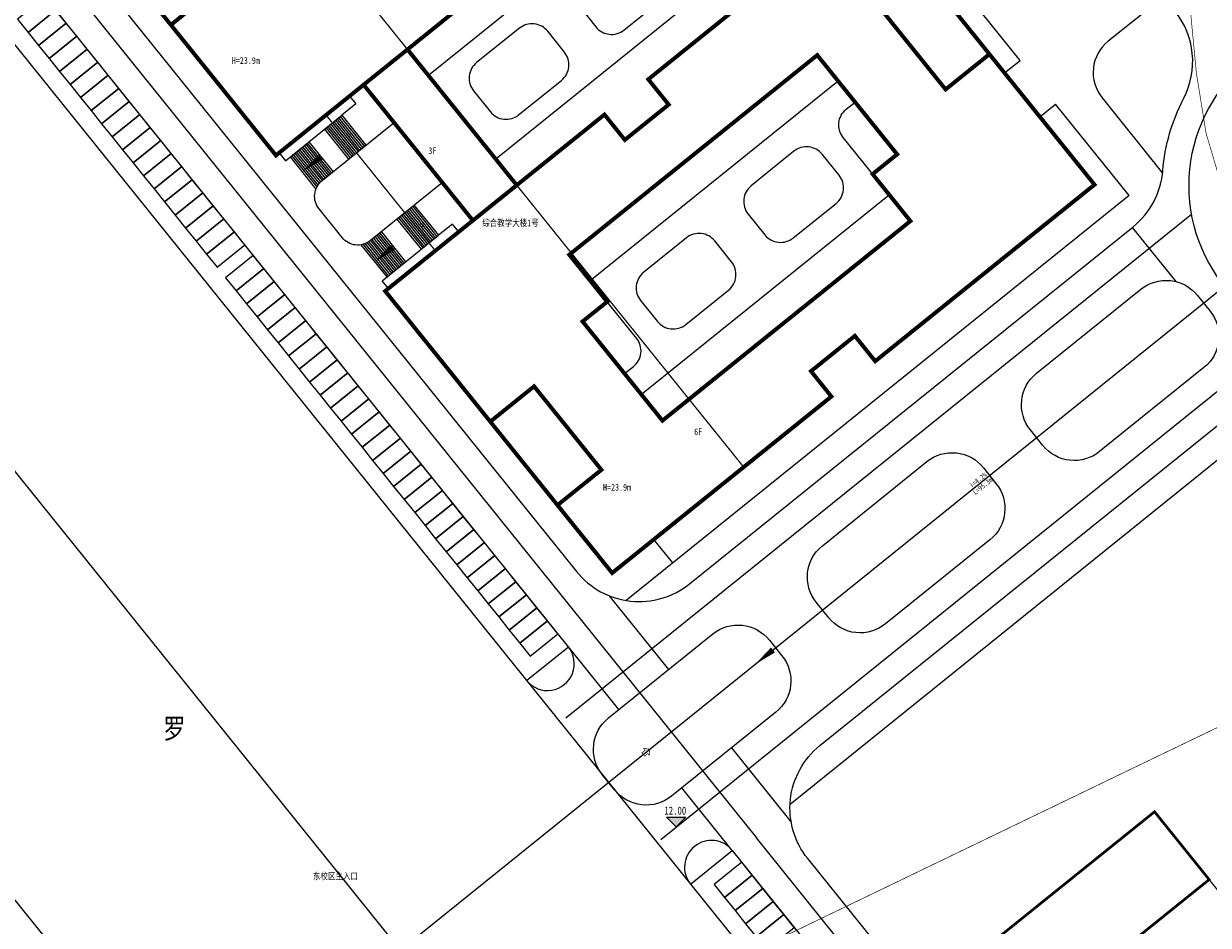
# Model space of a CAD drawing. Extents: x 38389316 to 38392219, y 2477539 to 2480586.
# Tile 38 of 43: x 38390052 to 38390229, y 2479992 to 2480126. Entities that reach past the tile are written whole.
import ezdxf

# ---------------------------------------------------------------- set-up
doc = ezdxf.new("R2010")
doc.units = 0
doc.header["$LTSCALE"] = 1000
doc.header["$MEASUREMENT"] = 0
for name, pattern in [('CENTER2', [1.125, 0.75, -0.125, 0.125, -0.125]), ('DASH', [0.35, 0.25, -0.1]), ('PHANTOM2', [1.25, 0.625, -0.125, 0.125, -0.125, 0.125, -0.125])]:
    doc.linetypes.add(name, pattern=pattern)
doc.layers.get('0').update_dxf_attribs({"linetype": 'CONTINUOUS'})
for name, color, linetype in [('00-道路', 130, 'CONTINUOUS'), ('DIM_ELEV', 8, 'CONTINUOUS'), ('DIM_SYMB', 3, 'CONTINUOUS'), ('u-road', 4, 'CONTINUOUS'), ('U_室外车位', 3, 'CONTINUOUS'), ('YD_地块界线', 7, 'CONTINUOUS'), ('建筑', 31, 'CONTINUOUS'), ('建筑轮廓', 2, 'CONTINUOUS'), ('文字', 7, 'CONTINUOUS'), ('用地界线', 8, 'CONTINUOUS'), ('路中线', 7, 'CENTER2'), ('远期建筑', 141, 'CONTINUOUS'), ('道路', 33, 'CONTINUOUS')]:
    doc.layers.add(name, color=color, linetype=linetype)
doc.layers.add('图框文字', color=7, linetype='CONTINUOUS', lineweight=9)
doc.styles.add('-宋体', font='txt', dxfattribs={"width": 0.8})
doc.styles.add('DIMHT', font='simhei.ttf', dxfattribs={"width": 0.8})
doc.styles.add('中等线体', font='txt', dxfattribs={"width": 0.8})
doc.styles.add('宋体', font='txt', dxfattribs={"width": 0.8, "height": 8})

# ---------------------------------------------------------------- blocks, each defined once
blk = doc.blocks.new('hyvahavb')
at = {"layer": 'DIM_ELEV'}
blk.add_hatch(color=8, dxfattribs=at).paths.add_polyline_path([(-173.2, -4360.8), (-182.2, -4351.8), (-164.2, -4351.8)])
at = {"layer": 'DIM_ELEV', "color": 8}
for p, q in [((-173.2, -4360.8), (-182.2, -4351.8)), ((-182.2, -4351.8), (-164.2, -4351.8)), ((-173.2, -4360.8), (-164.2, -4351.8))]:
    blk.add_line(p, q, dxfattribs=at)
blk = doc.blocks.new('202210211F')
at = {"layer": '道路'}
h = blk.add_hatch(dxfattribs=at)
h.set_pattern_fill('AR-RROOF', color=8, scale=5, style=0)
h.set_pattern_definition([(0, (38392595.5196, 2482422.002), (13.97, 6.35), [95.25, -12.7, 31.75, -6.35]), (0, (38392603.965, 2482425.177), (-6.35, 8.4455), [19.05, -2.0955, 38.1, -4.7625]), (0, (38392598.6946, 2482427.399), (33.02, 4.2545), [50.8, -8.89, 25.4, -6.35])])
h.paths.add_polyline_path([(38392646.57, 2482228.79, 0.37287), (38392620.58, 2482246.72, -0.20414), (38392598.27, 2482253.45, 1.488823), (38392584.34, 2482209.64, -0.538798), (38392622.13, 2482167.24, 0.30244), (38392632.62, 2482136.31, -0.033219), (38392639.83, 2482130.04), (38392645.03, 2482134.22, -0.503687), (38392648.43, 2482156.4), (38392646.4, 2482165.14), (38392661.01, 2482168.53), (38392662.7, 2482161.28, -0.399035), (38392680.22, 2482152.97), (38392686.54, 2482154.44, 0.096493), (38392672.7, 2482178.78, -0.114638)])
h.paths.add_polyline_path([(38392661.08, 2482119.4, 0.030458), (38392649.71, 2482130.29), (38392643.92, 2482125.63, -0.053253), (38392652.81, 2482112.57, 0.333483), (38392681.72, 2482099.1, 0.440262), (38392692.94, 2482118.11, -0.071467), (38392688.22, 2482148.67), (38392681.43, 2482147.1, 0.049007), (38392684.92, 2482134.12, -0.823694)])
at = {"layer": 'DIM_SYMB', "color": 8}
for points in [[(38392440.65, 2482184.24, 0, 0, 0), (38392432.94, 2482178.03, 0, 0.933, 0), (38392435.67, 2482180.23, 0, 0, 0)], [(38392451.47, 2482170.8, 0, 0, 0), (38392443.76, 2482164.6, 0, 0.933, 0), (38392446.48, 2482166.79, 0, 0, 0)], [(38392567.47, 2482158.44, 0, 0, 0), (38392500.48, 2482104.51, 0, 0.933, 0), (38392503.2, 2482106.7, 0, 0, 0)]]:
    blk.add_lwpolyline(points, format="xyseb", dxfattribs=at)
at = {"layer": 'u-road', "color": 8, "flags": 128}
for points in [[(38392563.17, 2482202.04), (38392484.88, 2482299.29, 0.414214), (38392468.01, 2482301.11), (38392391.68, 2482239.65, 0.414214), (38392389.85, 2482222.78), (38392473.88, 2482118.4, 0.414214), (38392490.76, 2482116.58), (38392556.93, 2482169.85, 0.206032), (38392561.37, 2482178.24, -0.100647), (38392564.46, 2482188.96, 0.298217), (38392563.17, 2482202.04), (38392563.17, 2482202.04)], [(38392543.48, 2482137.2), (38392541.6, 2482139.54, -0.414212), (38392542.51, 2482147.98), (38392558.09, 2482160.52, -0.414215), (38392566.53, 2482159.61), (38392568.41, 2482157.27, -0.414212), (38392567.5, 2482148.83), (38392551.92, 2482136.29, -0.414215), (38392543.48, 2482137.2), (38392541.6, 2482139.54)], [(38392541.61, 2482034.28), (38392508.38, 2482075.56, -0.414214), (38392510.2, 2482092.43), (38392576.37, 2482145.71, -0.206032), (38392585.51, 2482148.25, 0.100647), (38392596.65, 2482148.98, -0.298217), (38392609.15, 2482144.93), (38392657.34, 2482085.08, -0.414214), (38392655.51, 2482068.21), (38392646.17, 2482060.68)], [(38392511.54, 2482111.49), (38392509.66, 2482113.83, -0.414212), (38392510.57, 2482122.26), (38392526.15, 2482134.81, -0.414215), (38392534.59, 2482133.9), (38392536.47, 2482131.56, -0.414212), (38392535.56, 2482123.12), (38392519.98, 2482110.58, -0.414215), (38392511.54, 2482111.49), (38392509.66, 2482113.83)], [(38392479.61, 2482085.78), (38392477.73, 2482088.12, -0.414212), (38392478.64, 2482096.55), (38392494.22, 2482109.1, -0.414215), (38392502.65, 2482108.18), (38392504.53, 2482105.85, -0.414212), (38392503.62, 2482097.41), (38392488.04, 2482084.87, -0.414215), (38392479.61, 2482085.78), (38392477.73, 2482088.12)]]:
    blk.add_lwpolyline(points, format="xyb", dxfattribs=at)
for points in [[(38392472.67, 2482107.16), (38392371.08, 2482233.34)], [(38392556.81, 2482169.76), (38392563.33, 2482161.66)], [(38392478.7, 2482114.82), (38392487.59, 2482103.77)], [(38392466.44, 2482102.14), (38392472.67, 2482107.16)], [(38392480.2, 2482097.81), (38392472.67, 2482107.16)], [(38392497, 2482092.08), (38392505.9, 2482081.03)], [(38392497.12, 2482076.79), (38392489.6, 2482086.12)], [(38392490.88, 2482071.77), (38392497.12, 2482076.79)], [(38392497.12, 2482076.79), (38392535.38, 2482029.26)]]:
    blk.add_lwpolyline(points, dxfattribs=at)
at = {"layer": 'u-road', "color": 8}
for centre, radius, start, end in [((38392568.58, 2482148.81), 120, 13.0747, 101.7547), ((38392469.55, 2482104.65), 4, 218.8365, 38.8365), ((38392494, 2482074.28), 4, 38.8365, 218.8365)]:
    blk.add_arc(centre, radius, start, end, dxfattribs=at)
at = {"layer": 'U_室外车位', "color": 8}
for points in [[(38392390.47, 2482200.81), (38392392.04, 2482198.86), (38392396.16, 2482202.19), (38392394.6, 2482204.13)], [(38392392.04, 2482198.86), (38392393.6, 2482196.91), (38392397.73, 2482200.24), (38392396.16, 2482202.19)], [(38392393.6, 2482196.91), (38392395.17, 2482194.97), (38392399.3, 2482198.29), (38392397.73, 2482200.24)], [(38392395.17, 2482194.97), (38392396.74, 2482193.02), (38392400.87, 2482196.34), (38392399.3, 2482198.29)], [(38392396.74, 2482193.02), (38392398.31, 2482191.07), (38392402.43, 2482194.4), (38392400.87, 2482196.34)], [(38392398.31, 2482191.07), (38392399.87, 2482189.13), (38392404, 2482192.45), (38392402.43, 2482194.4)], [(38392399.87, 2482189.13), (38392401.44, 2482187.18), (38392405.57, 2482190.5), (38392404, 2482192.45)], [(38392401.44, 2482187.18), (38392403.01, 2482185.23), (38392407.14, 2482188.55), (38392405.57, 2482190.5)], [(38392403.01, 2482185.23), (38392404.58, 2482183.28), (38392408.71, 2482186.61), (38392407.14, 2482188.55)], [(38392404.58, 2482183.28), (38392406.15, 2482181.34), (38392410.27, 2482184.66), (38392408.71, 2482186.61)], [(38392406.15, 2482181.34), (38392407.71, 2482179.39), (38392411.84, 2482182.71), (38392410.27, 2482184.66)], [(38392407.71, 2482179.39), (38392409.28, 2482177.44), (38392413.41, 2482180.76), (38392411.84, 2482182.71)], [(38392409.28, 2482177.44), (38392410.85, 2482175.49), (38392414.98, 2482178.82), (38392413.41, 2482180.76)], [(38392410.85, 2482175.49), (38392412.42, 2482173.55), (38392416.54, 2482176.87), (38392414.98, 2482178.82)], [(38392412.42, 2482173.55), (38392413.98, 2482171.6), (38392418.11, 2482174.92), (38392416.54, 2482176.87)], [(38392413.98, 2482171.6), (38392415.55, 2482169.65), (38392419.68, 2482172.98), (38392418.11, 2482174.92)], [(38392415.55, 2482169.65), (38392417.12, 2482167.7), (38392421.25, 2482171.03), (38392419.68, 2482172.98)], [(38392417.12, 2482167.7), (38392418.69, 2482165.76), (38392422.82, 2482169.08), (38392421.25, 2482171.03)], [(38392418.69, 2482165.76), (38392420.26, 2482163.81), (38392424.38, 2482167.13), (38392422.82, 2482169.08)], [(38392421.51, 2482162.25), (38392423.08, 2482160.3), (38392427.2, 2482163.63), (38392425.64, 2482165.58)], [(38392423.08, 2482160.3), (38392424.64, 2482158.36), (38392428.77, 2482161.68), (38392427.2, 2482163.63)], [(38392424.64, 2482158.36), (38392426.21, 2482156.41), (38392430.34, 2482159.73), (38392428.77, 2482161.68)], [(38392426.21, 2482156.41), (38392427.78, 2482154.46), (38392431.91, 2482157.79), (38392430.34, 2482159.73)], [(38392427.78, 2482154.46), (38392429.35, 2482152.51), (38392433.48, 2482155.84), (38392431.91, 2482157.79)], [(38392429.35, 2482152.51), (38392430.92, 2482150.57), (38392435.04, 2482153.89), (38392433.48, 2482155.84)], [(38392430.92, 2482150.57), (38392432.48, 2482148.62), (38392436.61, 2482151.94), (38392435.04, 2482153.89)], [(38392432.48, 2482148.62), (38392434.05, 2482146.67), (38392438.18, 2482150), (38392436.61, 2482151.94)], [(38392434.05, 2482146.67), (38392435.62, 2482144.73), (38392439.75, 2482148.05), (38392438.18, 2482150)], [(38392435.62, 2482144.73), (38392437.19, 2482142.78), (38392441.31, 2482146.1), (38392439.75, 2482148.05)], [(38392437.19, 2482142.78), (38392438.75, 2482140.83), (38392442.88, 2482144.15), (38392441.31, 2482146.1)], [(38392438.75, 2482140.83), (38392440.32, 2482138.88), (38392444.45, 2482142.21), (38392442.88, 2482144.15)], [(38392440.32, 2482138.88), (38392441.89, 2482136.94), (38392446.02, 2482140.26), (38392444.45, 2482142.21)], [(38392441.89, 2482136.94), (38392443.46, 2482134.99), (38392447.59, 2482138.31), (38392446.02, 2482140.26)], [(38392443.46, 2482134.99), (38392445.03, 2482133.04), (38392449.15, 2482136.37), (38392447.59, 2482138.31)], [(38392445.03, 2482133.04), (38392446.59, 2482131.09), (38392450.72, 2482134.42), (38392449.15, 2482136.37)], [(38392446.59, 2482131.09), (38392448.16, 2482129.15), (38392452.29, 2482132.47), (38392450.72, 2482134.42)], [(38392448.16, 2482129.15), (38392449.73, 2482127.2), (38392453.86, 2482130.52), (38392452.29, 2482132.47)], [(38392449.73, 2482127.2), (38392451.3, 2482125.25), (38392455.42, 2482128.58), (38392453.86, 2482130.52)], [(38392451.3, 2482125.25), (38392452.86, 2482123.3), (38392456.99, 2482126.63), (38392455.42, 2482128.58)], [(38392452.86, 2482123.3), (38392454.43, 2482121.36), (38392458.56, 2482124.68), (38392456.99, 2482126.63)], [(38392454.43, 2482121.36), (38392456, 2482119.41), (38392460.13, 2482122.73), (38392458.56, 2482124.68)], [(38392456, 2482119.41), (38392457.57, 2482117.46), (38392461.7, 2482120.79), (38392460.13, 2482122.73)], [(38392457.57, 2482117.46), (38392459.13, 2482115.52), (38392463.26, 2482118.84), (38392461.7, 2482120.79)], [(38392459.13, 2482115.52), (38392460.7, 2482113.57), (38392464.83, 2482116.89), (38392463.26, 2482118.84)], [(38392460.7, 2482113.57), (38392462.27, 2482111.62), (38392466.4, 2482114.94), (38392464.83, 2482116.89)], [(38392462.27, 2482111.62), (38392463.84, 2482109.67), (38392467.97, 2482113), (38392466.4, 2482114.94)], [(38392463.84, 2482109.67), (38392465.41, 2482107.73), (38392469.53, 2482111.05), (38392467.97, 2482113)], [(38392465.41, 2482107.73), (38392466.97, 2482105.78), (38392471.1, 2482109.1), (38392469.53, 2482111.05)], [(38392494.41, 2482071.7), (38392495.98, 2482069.75), (38392500.11, 2482073.08), (38392498.54, 2482075.02)], [(38392495.98, 2482069.75), (38392497.54, 2482067.81), (38392501.67, 2482071.13), (38392500.11, 2482073.08)], [(38392497.54, 2482067.81), (38392499.11, 2482065.86), (38392503.24, 2482069.18), (38392501.67, 2482071.13)], [(38392499.11, 2482065.86), (38392500.68, 2482063.91), (38392504.81, 2482067.23), (38392503.24, 2482069.18)], [(38392500.68, 2482063.91), (38392502.25, 2482061.96), (38392506.38, 2482065.29), (38392504.81, 2482067.23)]]:
    blk.add_lwpolyline(points, close=True, dxfattribs=at)
at = {"layer": 'YD_地块界线', "color": 8, "flags": 128}
blk.add_lwpolyline([(38392301.64, 2482306.84), (38392690.02, 2481824.43)], dxfattribs=at)
blk.add_lwpolyline([(38392301.64, 2482306.84), (38392690.02, 2481824.43)], dxfattribs=at)
blk.add_lwpolyline([(38392632.19, 2481768.68), (38392209.29, 2482293.97, 0.356791)], format="xyb", dxfattribs=at)
at = {"layer": '图框文字', "color": 8, "const_width": 0.101}
blk.add_lwpolyline([(38392484.02, 2482090.87), (38392483.64, 2482091.35), (38392484.13, 2482091.74), (38392483.91, 2482092.01), (38392484.79, 2482091.88), (38392484.72, 2482090.99), (38392484.51, 2482091.25)], close=True, dxfattribs=at)
at = {"layer": '建筑', "color": 8, "linetype": 'DASH', "ltscale": 10, "const_width": 0.2, "flags": 128}
for points in [[(38392414.79, 2482238.37), (38392395.16, 2482222.56), (38392429.03, 2482180.5), (38392436.51, 2482186.52), (38392452.81, 2482166.27), (38392445.33, 2482160.25), (38392479.2, 2482118.19), (38392498.82, 2482133.99)], [(38392560.13, 2482082.56), (38392599.63, 2482033.49), (38392567.93, 2482007.97), (38392528.44, 2482057.02)]]:
    blk.add_lwpolyline(points, close=True, dxfattribs=at)
at = {"layer": '建筑轮廓', "color": 8, "const_width": 0.6, "flags": 128}
for points in [[(38392395.16, 2482222.56), (38392403.32, 2482212.44), (38392409.86, 2482217.7), (38392419.89, 2482205.24), (38392413.35, 2482199.97), (38392429.03, 2482180.5), (38392461.74, 2482206.84), (38392458.7, 2482210.62), (38392465.24, 2482215.88), (38392468.29, 2482212.11), (38392501, 2482238.44), (38392492.85, 2482248.57), (38392486.31, 2482243.3), (38392476.27, 2482255.77), (38392482.82, 2482261.03), (38392467.14, 2482280.51), (38392434.42, 2482254.17), (38392437.46, 2482250.39), (38392430.92, 2482245.12), (38392427.88, 2482248.9)], [(38392479.2, 2482118.19), (38392471.04, 2482128.31), (38392477.59, 2482133.58), (38392467.55, 2482146.04), (38392461.01, 2482140.77), (38392445.33, 2482160.25), (38392478.05, 2482186.59), (38392481.09, 2482182.81), (38392487.63, 2482188.08), (38392484.59, 2482191.85), (38392517.31, 2482218.19), (38392525.46, 2482208.07), (38392518.92, 2482202.8), (38392528.95, 2482190.34), (38392535.49, 2482195.6), (38392551.17, 2482176.13), (38392518.45, 2482149.79), (38392515.41, 2482153.57), (38392508.87, 2482148.3), (38392511.91, 2482144.52)], [(38392442.11, 2482191.04), (38392448.66, 2482196.3), (38392464.96, 2482176.05), (38392458.42, 2482170.78)], [(38392486.7, 2482140.92), (38392474.78, 2482155.72), (38392478.45, 2482158.66), (38392472.8, 2482165.67), (38392509.8, 2482195.46), (38392521.72, 2482180.66), (38392518.06, 2482177.71), (38392523.7, 2482170.7)]]:
    blk.add_lwpolyline(points, close=True, dxfattribs=at)
for points in [[(38392413.35, 2482199.97), (38392403.32, 2482212.44)], [(38392535.49, 2482195.6), (38392525.46, 2482208.07)], [(38392471.04, 2482128.31), (38392461.01, 2482140.77)]]:
    blk.add_lwpolyline(points, dxfattribs=at)
at = {"layer": '用地界线', "color": 10, "linetype": 'PHANTOM2', "ltscale": 0.01, "const_width": 0.1, "flags": 128}
blk.add_lwpolyline([(38392305.52, 2482371.21), (38392321.63, 2482381.58), (38392379.24, 2482403.36), (38392436.74, 2482423.75), (38392489.81, 2482335.59), (38392508.89, 2482303.89), (38392565.19, 2482210.37), (38392566.94, 2482207.45), (38392565.45, 2482202.44), (38392566.37, 2482192.8), (38392567.82, 2482183.8), (38392570.38, 2482175.15), (38392574.06, 2482169.9), (38392578.09, 2482167.34), (38392581.45, 2482166.3), (38392584.81, 2482165.26), (38392588.91, 2482164.54), (38392593.23, 2482163.79), (38392608.93, 2482137.7), (38392619.95, 2482119.38), (38392615.44, 2482117.21), (38392560.95, 2482091.01), (38392527.47, 2482074.87), (38392506.25, 2482064.64), (38392501.85, 2482062.52), (38392499.32, 2482061.3), (38392446.8, 2482126.53), (38392433.48, 2482143.08), (38392400.48, 2482184.06), (38392302.84, 2482305.35), (38392301.7, 2482306.77), (38392293.82, 2482320.76), (38392291.13, 2482336.49), (38392291.23, 2482337), (38392292.75, 2482344.76), (38392294.86, 2482355.49), (38392297.13, 2482358.84), (38392299.24, 2482361.95)], close=True, dxfattribs=at)
at = {"layer": '路中线', "color": 8, "ltscale": 20, "flags": 128}
blk.add_lwpolyline([(38392932.22, 2481388.11, 0.047578), (38392670.98, 2481784.46), (38391967.67, 2482658.06)], format="xyb", dxfattribs=at)
at = {"layer": '路中线', "color": 8, "linetype": 'DASH', "ltscale": 4, "flags": 128}
blk.add_lwpolyline([(38392478.12, 2482314.07), (38392389.17, 2482242.77, 0.414296), (38392386.74, 2482220.27), (38392500.75, 2482078.65)], format="xyb", dxfattribs=at)
at = {"layer": '路中线', "color": 8, "ltscale": 20, "flags": 128}
blk.add_lwpolyline([(38392186.72, 2481851.91), (38392659.82, 2482232.79)], dxfattribs=at)
at = {"layer": '路中线', "color": 8, "linetype": 'DASH', "ltscale": 4, "flags": 128}
for points in [[(38392472.29, 2482096.58), (38392565.66, 2482171.74)], [(38392486.44, 2482078.44), (38392580.08, 2482153.83)], [(38392643.91, 2481900.83), (38392500.75, 2482078.65)]]:
    blk.add_lwpolyline(points, dxfattribs=at)
at = {"layer": '路中线', "color": 8, "linetype": 'DASH', "ltscale": 4}
blk.add_circle((38392589.28, 2482176), 24, dxfattribs=at)
blk.add_arc((38392568.58, 2482148.81), 124, 13.0748, 113.3218, dxfattribs=at)
at = {"layer": '远期建筑', "color": 8, "ltscale": 5, "const_width": 0.4, "flags": 128}
blk.add_lwpolyline([(38392528.42, 2482057.04), (38392560.13, 2482082.56), (38392568.28, 2482072.44), (38392552.15, 2482059.45), (38392575.36, 2482030.63), (38392616.17, 2482063.49), (38392601.12, 2482082.19), (38392587.57, 2482071.28), (38392579.42, 2482081.4), (38392608.55, 2482104.86), (38392624.23, 2482085.38), (38392618.23, 2482080.55), (38392625.75, 2482071.21), (38392631.75, 2482076.04), (38392639.9, 2482065.91), (38392567.93, 2482007.97), (38392552.25, 2482027.44), (38392558.25, 2482032.27), (38392550.72, 2482041.61), (38392544.74, 2482036.8)], close=True, dxfattribs=at)
at = {"layer": '道路', "color": 8}
for p, q in [((38392436.74, 2482184.79), (38392440.35, 2482180.31)), ((38392436.98, 2482184.98), (38392440.58, 2482180.5)), ((38392437.21, 2482185.16), (38392440.82, 2482180.69)), ((38392437.45, 2482185.35), (38392441.05, 2482180.87)), ((38392437.68, 2482185.54), (38392441.29, 2482181.06)), ((38392437.91, 2482185.73), (38392441.52, 2482181.25)), ((38392438.15, 2482185.92), (38392441.75, 2482181.44)), ((38392438.38, 2482186.1), (38392441.99, 2482181.63)), ((38392438.61, 2482186.29), (38392442.22, 2482181.81)), ((38392438.85, 2482186.48), (38392442.45, 2482182)), ((38392436.28, 2482184.41), (38392439.88, 2482179.93)), ((38392436.51, 2482184.6), (38392440.12, 2482180.12)), ((38392432.3, 2482181.21), (38392435.91, 2482176.73)), ((38392432.54, 2482181.4), (38392436.14, 2482176.92)), ((38392432.77, 2482181.59), (38392436.38, 2482177.11)), ((38392433.01, 2482181.78), (38392436.61, 2482177.3)), ((38392433.24, 2482181.97), (38392436.85, 2482177.49)), ((38392433.47, 2482182.15), (38392437.08, 2482177.68)), ((38392433.71, 2482182.34), (38392437.31, 2482177.86)), ((38392433.94, 2482182.53), (38392437.55, 2482178.05)), ((38392429.49, 2482180.88), (38392430.44, 2482179.71)), ((38392431.14, 2482180.27), (38392434.99, 2482175.48)), ((38392431.37, 2482180.46), (38392435.13, 2482175.79)), ((38392431.6, 2482180.65), (38392435.3, 2482176.06)), ((38392431.84, 2482180.84), (38392435.48, 2482176.31)), ((38392432.07, 2482181.03), (38392435.68, 2482176.55)), ((38392448.96, 2482172.48), (38392452.57, 2482168)), ((38392449.2, 2482172.67), (38392452.8, 2482168.19)), ((38392449.43, 2482172.86), (38392453.04, 2482168.38)), ((38392449.67, 2482173.04), (38392453.27, 2482168.57)), ((38392447.09, 2482170.97), (38392450.7, 2482166.5)), ((38392447.33, 2482171.16), (38392450.93, 2482166.68)), ((38392447.56, 2482171.35), (38392451.17, 2482166.87)), ((38392447.8, 2482171.54), (38392451.4, 2482167.06)), ((38392448.03, 2482171.73), (38392451.64, 2482167.25)), ((38392448.26, 2482171.92), (38392451.87, 2482167.44)), ((38392448.5, 2482172.1), (38392452.1, 2482167.62)), ((38392448.73, 2482172.29), (38392452.34, 2482167.81)), ((38392444.52, 2482168.91), (38392448.13, 2482164.43)), ((38392444.76, 2482169.09), (38392448.36, 2482164.61)), ((38392441.7, 2482167.15), (38392445.56, 2482162.36)), ((38392442.03, 2482167.22), (38392445.79, 2482162.55)), ((38392442.33, 2482167.32), (38392446.03, 2482162.73)), ((38392442.62, 2482167.45), (38392446.26, 2482162.92)), ((38392442.89, 2482167.59), (38392446.49, 2482163.11)), ((38392443.12, 2482167.78), (38392446.73, 2482163.3)), ((38392443.36, 2482167.96), (38392446.96, 2482163.49)), ((38392443.59, 2482168.15), (38392447.2, 2482163.67)), ((38392443.82, 2482168.34), (38392447.43, 2482163.86)), ((38392444.06, 2482168.53), (38392447.66, 2482164.05)), ((38392444.29, 2482168.72), (38392447.9, 2482164.24))]:
    blk.add_line(p, q, dxfattribs=at)
at = {"layer": '道路', "color": 8, "flags": 128}
for points in [[(38392482.89, 2482265.72), (38392502.71, 2482241.1, -0.414214), (38392501.8, 2482232.67), (38392451.79, 2482192.41)], [(38392540.09, 2482194.68), (38392520.27, 2482219.29, 0.414214), (38392511.83, 2482220.21), (38392461.83, 2482179.95)], [(38392492.34, 2482212.21), (38392489.83, 2482215.33, 0.414214), (38392485.61, 2482215.78), (38392474.7, 2482207, 0.414214), (38392474.25, 2482202.79), (38392476.76, 2482199.67, 0.414214), (38392480.98, 2482199.21), (38392491.88, 2482207.99, 0.414214), (38392492.34, 2482212.21), (38392489.83, 2482215.33)], [(38392561.45, 2482204.18), (38392553.2, 2482197.53, 0.414214), (38392552.29, 2482189.1), (38392561.33, 2482177.86)], [(38392520.56, 2482174.6), (38392513.67, 2482183.17, -0.414214), (38392514.12, 2482187.38), (38392515.45, 2482188.45)], [(38392446.66, 2482185.39), (38392453.87, 2482176.43), (38392443.12, 2482167.78, -0.414214), (38392438.9, 2482168.23), (38392435.46, 2482172.52, -0.414214), (38392435.91, 2482176.73), (38392446.66, 2482185.39)], [(38392513.06, 2482177.54), (38392510.55, 2482180.66, 0.414214), (38392506.33, 2482181.11), (38392499.94, 2482175.97, 0.414214), (38392499.49, 2482171.75), (38392502, 2482168.64, 0.414214), (38392506.22, 2482168.18), (38392512.6, 2482173.32, 0.414214), (38392513.06, 2482177.54), (38392510.55, 2482180.66)], [(38392490.29, 2482168.2), (38392483.9, 2482163.05, 0.414214), (38392483.44, 2482158.83), (38392485.95, 2482155.72, 0.414214), (38392490.17, 2482155.26), (38392496.56, 2482160.41, 0.414214), (38392497.01, 2482164.62), (38392494.5, 2482167.74, 0.414214), (38392490.29, 2482168.2), (38392490.29, 2482168.2)], [(38392481.06, 2482147.93), (38392482.38, 2482148.99, 0.414214), (38392482.84, 2482153.21), (38392475.94, 2482161.78)]]:
    blk.add_lwpolyline(points, format="xyb", dxfattribs=at)
blk.add_lwpolyline([(38392472.08, 2482195.91), (38392469.58, 2482199.02, 0.414214), (38392465.36, 2482199.48), (38392458.97, 2482194.34, 0.414214), (38392458.51, 2482190.12), (38392461.02, 2482187, 0.414214), (38392465.24, 2482186.55), (38392471.63, 2482191.69, 0.414214)], format="xyb", close=True, dxfattribs=at)
for points in [[(38392537.75, 2482192.8), (38392540.09, 2482194.68)], [(38392512.94, 2482191.57), (38392475.94, 2482161.78)], [(38392440.01, 2482189.34), (38392429.49, 2482180.88), (38392430.44, 2482179.71), (38392438.85, 2482186.48)], [(38392440.01, 2482189.34), (38392440.95, 2482188.17), (38392438.85, 2482186.48)], [(38392543.02, 2482186.26), (38392545.35, 2482188.14)], [(38392556.33, 2482174.51), (38392545.35, 2482188.14)], [(38392556.33, 2482174.51), (38392481.28, 2482114.09)], [(38392520.56, 2482174.6), (38392483.56, 2482144.81)], [(38392456.31, 2482169.09), (38392445.8, 2482160.62), (38392444.86, 2482161.79), (38392453.27, 2482168.57)], [(38392456.31, 2482169.09), (38392455.37, 2482170.26), (38392453.27, 2482168.57)], [(38392505.74, 2482083.71), (38392582.57, 2482145.56), (38392603.92, 2482145.06), (38392625.37, 2482118.4)], [(38392488.25, 2482119.7), (38392485.43, 2482123.2)]]:
    blk.add_lwpolyline(points, dxfattribs=at)
at = {"layer": 'DIM_ELEV', "color": 8, "xscale": 0.16, "yscale": 0.16, "zscale": 0.16}
blk.add_blockref('hyvahavb', (38392516.45, 2482778.03), dxfattribs=at)
at = {"layer": '00-道路', "color": 8, "linetype": 'Continuous', "ltscale": 2.5, "style": '宋体', "width": 0.8}
blk.add_text('罗', height=3, rotation=360, dxfattribs=at).set_placement((38392412.22, 2482093.47, 25.38))
at = {"layer": 'DIM_ELEV', "color": 8, "style": '-宋体', "width": 0.8}
blk.add_text('12.00', height=1.2, dxfattribs=at).set_placement((38392486.99, 2482082.13))
at = {"layer": 'DIM_SYMB', "color": 7, "style": '宋体', "width": 0.8}
for s, rotation, p in [('下', 0, (38392439.64, 2482182.93)), ('下', 0, (38392450.46, 2482169.49)), ('i=4.2%', 38.8361, (38392532.88, 2482130.85)), ('L=95.3m', 38.8361, (38392533.39, 2482129.8))]:
    blk.add_text(s, height=0.755, rotation=rotation, dxfattribs=at).set_placement(p)
at = {"layer": '图框文字', "color": 8, "style": 'DIMHT', "width": 0.8}
blk.add_text('东校区主入口', height=1, rotation=360, dxfattribs=at).set_placement((38392434.54, 2482072.45, 1105.83))
at = {"layer": '文字', "color": 8, "style": '中等线体', "width": 0.8}
for s, p in [('H=23.9m', (38392422.44, 2482194.16)), ('3F', (38392451.77, 2482180.7)), ('综合教学大楼1号', (38392459.8, 2482169.93)), ('6F', (38392491.44, 2482138.76)), ('H=23.9m', (38392477.83, 2482130.47))]:
    blk.add_text(s, height=1, rotation=360, dxfattribs=at).set_placement(p)

msp = doc.modelspace()

# ---------------------------------------------------------------- block references
msp.add_blockref('202210211F', (-2339.44, -2073.7))

doc.saveas('drawing.dxf')
